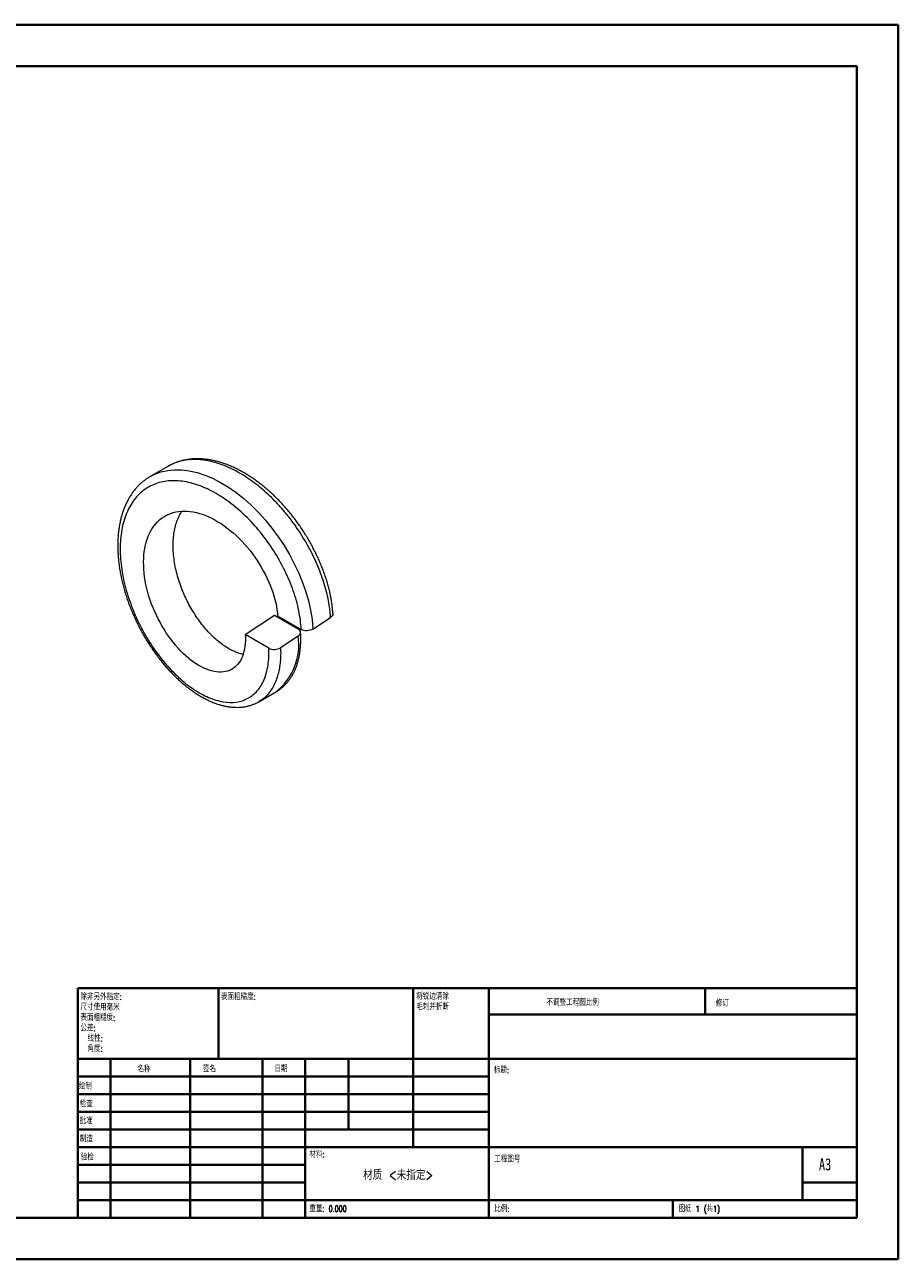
# Model space of a CAD drawing. Header units: millimetres. Extents: x 0 to 420, y 0 to 297.
# Tile 2 of 2: x 210 to 420, y 0 to 297. Entities that reach past the tile are written whole.
import ezdxf

# ---------------------------------------------------------------- set-up
doc = ezdxf.new("R2010")
doc.units = ezdxf.units.MM
doc.styles.add('SLDTEXTSTYLE0', font='TXT', dxfattribs={"width": 0.75, "bigfont": 'bigfont'})
doc.styles.add('SLDTEXTSTYLE1', font='TXT', dxfattribs={"width": 0.75})
doc.styles.add('SLDTEXTSTYLE2', font='TXT', dxfattribs={"width": 0.694444, "bigfont": 'bigfont'})

# ---------------------------------------------------------------- blocks, each defined once
blk = doc.blocks.new('SW_NOTE_0')
at = {"color": 0, "linetype": 'Continuous', "lineweight": 0, "char_height": 1.5, "attachment_point": 1, "style": 'SLDTEXTSTYLE0'}
for s, insert in [('\\M+18FAB锐边\\M+190B4\\M+18F9C', (0, 1.93)), ('\\M+196D1\\M+18E68\\M+19BF3\\M+190DC\\M+19266', (0, -0.57))]:
    blk.add_mtext(s, dxfattribs=dict(at, insert=insert))
blk = doc.blocks.new('SW_NOTE_1')
at = {"color": 0, "linetype": 'Continuous', "lineweight": 0, "char_height": 1.5, "attachment_point": 1, "style": 'SLDTEXTSTYLE0'}
for s, insert in [('\\M+18F9C\\M+194F1另\\M+18A4F\\M+18E77\\M+192E8:', (0, 1.93)), ('\\M+18EDA\\M+190A1\\M+18E67\\M+19770\\M+19F7C\\M+195C4', (0, -0.57)), ('\\M+1955C\\M+196CA\\M+19165糙\\M+19378:', (0, -3.07)), ('\\M+18CF6\\M+18DB7:', (0, -5.57)), ('线\\M+190AB:', (1.69, -8.07)), ('\\M+18A70\\M+19378:', (1.69, -10.57))]:
    blk.add_mtext(s, dxfattribs=dict(at, insert=insert))

msp = doc.modelspace()

# ---------------------------------------------------------------- linework, layer by layer
at = {"color": 7, "linetype": 'Continuous', "lineweight": 40}
for p, q in [((0.08, 297.21), (420.08, 297.21)), ((420.08, 0.21), (420.08, 297.21)), ((25.08, 287.21), (410.08, 287.21)), ((410.08, 287.21), (410.08, 10.21)), ((222.88, 65.46), (410.08, 65.46)), ((222.88, 65.46), (222.88, 10.21)), ((256.68, 48.46), (256.68, 65.46)), ((303.48, 65.46), (303.48, 27.21)), ((321.68, 65.46), (321.68, 10.21)), ((373.68, 59.09), (373.68, 65.46)), ((410.08, 59.09), (321.68, 59.09)), ((410.08, 48.46), (222.88, 48.46)), ((230.68, 48.46), (230.68, 10.21)), ((249.87, 48.46), (249.87, 10.21)), ((267.28, 48.46), (267.28, 10.21)), ((277.48, 10.21), (277.48, 48.46)), ((287.88, 31.46), (287.88, 48.46)), ((321.68, 44.21), (222.88, 44.21)), ((321.68, 39.96), (222.88, 39.96)), ((321.68, 35.71), (222.88, 35.71)), ((321.68, 31.46), (222.88, 31.46)), ((277.48, 27.21), (222.88, 27.21)), ((277.48, 27.21), (410.08, 27.21)), ((397.08, 14.46), (397.08, 27.21)), ((277.48, 22.96), (222.88, 22.96)), ((277.48, 18.71), (222.88, 18.71)), ((410.08, 18.71), (397.08, 18.71)), ((222.88, 14.46), (410.08, 14.46)), ((365.88, 10.21), (365.88, 14.46)), ((25.08, 10.21), (410.08, 10.21)), ((0.08, 0.21), (420.08, 0.21))]:
    msp.add_line(p, q, dxfattribs=at)
at = {"color": 7, "linetype": 'Continuous', "lineweight": 15}
for p, q in [((244.49, 190.97), (240.26, 188.52)), ((263.1, 150.5), (270.15, 155.14)), ((270.15, 155.14), (275.81, 151.88)), ((270.88, 154.99), (276.53, 151.72)), ((279.36, 151.84), (283.59, 154.62)), ((268.76, 147.23), (263.1, 150.5)), ((275.81, 150.13), (271.58, 147.35)), ((266.34, 134.35), (270.58, 136.8))]:
    msp.add_line(p, q, dxfattribs=at)
at = {"color": 8, "linetype": 'Continuous', "lineweight": 15, "flags": 128}
msp.add_lwpolyline([(240.25, 188.5), (241.33, 189.07), (242.84, 189.63), (244.46, 189.99), (246.12, 190.15), (247.84, 190.12), (249.64, 189.9), (251.51, 189.47), (253.35, 188.87), (255.22, 188.09), (257.13, 187.1), (259.05, 185.94), (260.9, 184.64), (262.72, 183.2), (264.52, 181.6), (266.29, 179.84), (267.94, 178.03), (269.51, 176.1), (271.03, 174.04), (272.45, 171.89), (273.73, 169.74), (274.89, 167.55), (275.95, 165.3), (276.89, 163.01), (277.67, 160.79), (278.3, 158.59), (278.8, 156.4), (279.15, 154.24), (279.28, 153.02), (279.36, 151.84), (279.36, 151.84), (279.36, 151.84)], dxfattribs=at)
at = {"color": 8, "linetype": 'Continuous', "lineweight": 15}
msp.add_arc((261.53, 148.06), 14.44, 308.8122, 8.2497, dxfattribs=at)
at = {"color": 7, "linetype": 'Continuous', "lineweight": 15}
for points, knots in [([(245.24, 191.35), (245.18, 191.32), (244.92, 191.2), (244.68, 191.06), (244.49, 190.95)], [0, 0, 0, 0, 0.2297, 1, 1, 1, 1]), ([(284.17, 155.58), (284.15, 155.76), (284.12, 156.3), (284.03, 157.16), (283.9, 158.19), (283.73, 159.22), (283.52, 160.3), (283.26, 161.4), (282.96, 162.55), (282.61, 163.71), (282.23, 164.87), (281.81, 166.04), (281.35, 167.2), (280.85, 168.37), (280.32, 169.52), (279.76, 170.67), (279.16, 171.82), (278.53, 172.96), (277.87, 174.08), (277.17, 175.2), (276.45, 176.29), (275.7, 177.37), (274.92, 178.42), (274.12, 179.45), (273.3, 180.44), (272.45, 181.41), (271.59, 182.35), (270.69, 183.26), (269.78, 184.15), (268.85, 185), (267.9, 185.82), (266.93, 186.6), (265.95, 187.35), (264.97, 188.05), (263.98, 188.71), (262.98, 189.32), (261.98, 189.88), (260.98, 190.4), (259.98, 190.87), (258.97, 191.29), (257.96, 191.66), (256.95, 191.98), (255.94, 192.25), (254.94, 192.47), (253.95, 192.63), (252.97, 192.74), (252.01, 192.79), (251.06, 192.79), (250.13, 192.73), (249.23, 192.62), (248.35, 192.46), (247.49, 192.24), (246.66, 191.97), (246.01, 191.72), (245.65, 191.55), (245.55, 191.5)], [0, 0, 0, 0, 0.0104384, 0.0292773, 0.0465345, 0.0650718, 0.0826868, 0.1021537, 0.1215646, 0.140971, 0.1604149, 0.1799406, 0.199543, 0.2187458, 0.2380502, 0.2574122, 0.2768219, 0.2962674, 0.3157354, 0.3352102, 0.3546734, 0.3741103, 0.3935067, 0.4128496, 0.4321375, 0.4513269, 0.4705872, 0.4899651, 0.5094408, 0.528993, 0.5485988, 0.5682345, 0.587873, 0.6074859, 0.6270511, 0.6465483, 0.6659612, 0.6853666, 0.7047799, 0.7242577, 0.7437855, 0.7633458, 0.7829161, 0.8024683, 0.8219773, 0.8414173, 0.8607631, 0.879991, 0.8990819, 0.918025, 0.9366957, 0.9553947, 0.9741106, 0.9928338, 1, 1, 1, 1]), ([(240.25, 188.5), (240.23, 188.5), (239.96, 188.35), (239.46, 188.02), (238.75, 187.51), (238.08, 186.96), (237.44, 186.36), (236.84, 185.71), (236.28, 185.02), (235.75, 184.29), (235.26, 183.52), (234.8, 182.7), (234.38, 181.84), (234, 180.94), (233.65, 180), (233.35, 179.02), (233.09, 178.02), (232.88, 176.98), (232.7, 175.91), (232.57, 174.82), (232.49, 173.71), (232.45, 172.58), (232.44, 171.43), (232.48, 170.26), (232.57, 169.08), (232.69, 167.88), (232.85, 166.66), (233.05, 165.44), (233.29, 164.21), (233.57, 162.98), (233.89, 161.74), (234.24, 160.51), (234.63, 159.28), (235.06, 158.07), (235.52, 156.86), (236.01, 155.66), (236.54, 154.46), (237.1, 153.28), (237.69, 152.11), (238.31, 150.95), (238.96, 149.82), (239.64, 148.71), (240.34, 147.62), (241.06, 146.55), (241.8, 145.52), (242.57, 144.52), (243.35, 143.55), (244.14, 142.62), (244.96, 141.72), (245.79, 140.85), (246.64, 140.02), (247.5, 139.22), (248.38, 138.47), (249.27, 137.75), (250.16, 137.08), (251.06, 136.46), (251.96, 135.89), (252.86, 135.36), (253.76, 134.89), (254.65, 134.47), (255.54, 134.1), (256.43, 133.78), (257.32, 133.51), (258.21, 133.3), (259.09, 133.14), (259.95, 133.03), (260.8, 132.99), (261.63, 133), (262.43, 133.06), (263.21, 133.18), (263.97, 133.36), (264.69, 133.58), (265.39, 133.86), (265.94, 134.12), (266.24, 134.31), (266.33, 134.36)], [0, 0, 0, 0, 0.000924, 0.014522, 0.028103, 0.041665, 0.055205, 0.06872, 0.082203, 0.095683, 0.109364, 0.123158, 0.137054, 0.151039, 0.165097, 0.179211, 0.193365, 0.207541, 0.221723, 0.235896, 0.250048, 0.264138, 0.278301, 0.292416, 0.306567, 0.320745, 0.334942, 0.349148, 0.363349, 0.377536, 0.391699, 0.405828, 0.419916, 0.433955, 0.447945, 0.461974, 0.476042, 0.490143, 0.50427, 0.518415, 0.532568, 0.546721, 0.560863, 0.57499, 0.589093, 0.603175, 0.617258, 0.631216, 0.64526, 0.65938, 0.673563, 0.687798, 0.70207, 0.716364, 0.730663, 0.744948, 0.759201, 0.773407, 0.787536, 0.801416, 0.815577, 0.829792, 0.844037, 0.858277, 0.872475, 0.886596, 0.900606, 0.914473, 0.928173, 0.94169, 0.955009, 0.968138, 0.981259, 0.994359, 1, 1, 1, 1]), ([(276.53, 151.72), (276.47, 153.18), (276.28, 154.71), (275.64, 157.82), (275.2, 159.41), (274.07, 162.65), (273.38, 164.3), (271.81, 167.51), (270.92, 169.1), (268.95, 172.22), (267.88, 173.7), (265.59, 176.52), (264.36, 177.87), (261.81, 180.32), (260.5, 181.43), (257.8, 183.42), (256.42, 184.29), (253.68, 185.73), (252.32, 186.3), (249.59, 187.14), (248.26, 187.39), (245.7, 187.57), (244.46, 187.5), (242.12, 187.03), (241.03, 186.63), (239.03, 185.53), (238.1, 184.81), (236.47, 183.1), (235.77, 182.11), (234.58, 179.85), (234.1, 178.59), (233.4, 175.89), (233.18, 174.45), (232.99, 171.36), (233.02, 169.74), (233.33, 166.43), (233.61, 164.74), (234.4, 161.32), (234.93, 159.57), (236.17, 156.17), (236.9, 154.49), (239.39, 149.56), (241.38, 146.51), (244.72, 142.52), (245.87, 141.31), (248.23, 139.14), (249.46, 138.17), (251.89, 136.55), (253.1, 135.89), (255.48, 134.87), (256.66, 134.52), (260, 133.96), (262.06, 134.25), (264.6, 135.63), (265.36, 136.25), (266.67, 137.78), (267.21, 138.68), (268.06, 140.73), (268.38, 141.9), (268.75, 144.42), (268.82, 145.78), (268.76, 147.23)], [0, 0, 0, 0, 0.03125, 0.03125, 0.0625, 0.0625, 0.09375, 0.09375, 0.125, 0.125, 0.15625, 0.15625, 0.1875, 0.1875, 0.21875, 0.21875, 0.25, 0.25, 0.28125, 0.28125, 0.3125, 0.3125, 0.34375, 0.34375, 0.375, 0.375, 0.40625, 0.40625, 0.4375, 0.4375, 0.46875, 0.46875, 0.5, 0.5, 0.53125, 0.53125, 0.5625, 0.5625, 0.59375, 0.59375, 0.625, 0.625, 0.6875, 0.6875, 0.71875, 0.71875, 0.75, 0.75, 0.78125, 0.78125, 0.8125, 0.8125, 0.875, 0.875, 0.90625, 0.90625, 0.9375, 0.9375, 0.96875, 0.96875, 1, 1, 1, 1]), ([(263.1, 150.5), (263.22, 148.52), (262.99, 146.69), (261.84, 143.78), (260.9, 142.71), (258.61, 141.49), (257.18, 141.3), (254.03, 141.93), (252.32, 142.73), (249.02, 145.06), (247.32, 146.69), (244.22, 150.59), (242.83, 152.86), (240.62, 157.47), (239.75, 160.01), (238.71, 165.03), (238.56, 167.48), (238.92, 171.78), (239.48, 173.8), (241.31, 177.1), (242.58, 178.37), (245.47, 179.93), (247.24, 180.31), (251.06, 180.08), (253.11, 179.47), (257.01, 177.49), (259.04, 176.05), (262.82, 172.54), (264.54, 170.47), (267.35, 166.2), (268.56, 163.85), (270.27, 159.23), (270.76, 156.96), (270.88, 154.99)], [0, 0, 0, 0, 0.0625, 0.0625, 0.125, 0.125, 0.1875, 0.1875, 0.25, 0.25, 0.3125, 0.3125, 0.375, 0.375, 0.4375, 0.4375, 0.5, 0.5, 0.5625, 0.5625, 0.625, 0.625, 0.6875, 0.6875, 0.75, 0.75, 0.8125, 0.8125, 0.875, 0.875, 0.9375, 0.9375, 1, 1, 1, 1]), ([(262.58, 145.76), (262.37, 145.8), (261.76, 145.92), (260.71, 146.31), (259.47, 146.9), (258.22, 147.66), (256.96, 148.57), (255.71, 149.63), (254.47, 150.85), (253.27, 152.21), (252.12, 153.69), (251.03, 155.27), (250.03, 156.91), (249.11, 158.62), (248.29, 160.38), (247.57, 162.21), (246.95, 164.07), (246.45, 165.96), (246.08, 167.83), (245.85, 169.67), (245.74, 171.44), (245.77, 173.14), (245.93, 174.77), (246.22, 176.32), (246.66, 177.78), (247.21, 179.09), (247.67, 179.84), (247.89, 180.19)], [0, 0, 0, 0, 0.02274, 0.063943, 0.10474, 0.144942, 0.185144, 0.225941, 0.267144, 0.308555, 0.349965, 0.391169, 0.431965, 0.472167, 0.512369, 0.553166, 0.594369, 0.63578, 0.67719, 0.718394, 0.759191, 0.799392, 0.839594, 0.880391, 0.921595, 0.963005, 1, 1, 1, 1]), ([(284.16, 155.57), (284.16, 155.46), (284.16, 155.21), (283.93, 154.88), (283.69, 154.69), (283.59, 154.62)], [0, 0, 0, 0, 0.329136, 0.733803, 1, 1, 1, 1]), ([(275.81, 150.13), (276.19, 150.38), (276.4, 150.7), (276.4, 151.35), (276.18, 151.66), (275.81, 151.88)], [0, 0, 0, 0, 0.5, 0.5, 1, 1, 1, 1]), ([(279.36, 151.84), (278.99, 151.59), (278.47, 151.44), (277.43, 151.4), (276.91, 151.51), (276.53, 151.72)], [0, 0, 0, 0, 0.5, 0.5, 1, 1, 1, 1]), ([(270.58, 136.81), (270.74, 136.91), (271.12, 137.13), (271.69, 137.54), (272.26, 138.02), (272.81, 138.55), (273.32, 139.13), (273.8, 139.75), (274.24, 140.41), (274.64, 141.11), (275.01, 141.86), (275.33, 142.65), (275.62, 143.47), (275.86, 144.34), (276.06, 145.24), (276.22, 146.18), (276.34, 147.14), (276.42, 148.13), (276.45, 149.13), (276.44, 150.11), (276.41, 150.75), (276.4, 151.05)], [0, 0, 0, 0, 0.040074, 0.091493, 0.143067, 0.19487, 0.246962, 0.299386, 0.352164, 0.405299, 0.45877, 0.512537, 0.566553, 0.621087, 0.676495, 0.732273, 0.788051, 0.843439, 0.89828, 0.951214, 1, 1, 1, 1]), ([(268.76, 147.23), (269.13, 147.02), (269.65, 146.91), (270.69, 146.95), (271.21, 147.1), (271.58, 147.35)], [0, 0, 0, 0, 0.5, 0.5, 1, 1, 1, 1])]:
    msp.add_open_spline(points, degree=3, knots=knots, dxfattribs=at)
at = {"color": 8, "linetype": 'Continuous', "lineweight": 15}
for points, knots in [([(283.59, 154.62), (283.59, 154.62), (283.57, 155.02), (283.51, 155.83), (283.33, 157.34), (283.01, 159.17), (282.5, 161.35), (281.83, 163.59), (281.02, 165.84), (280.07, 168.09), (279, 170.32), (277.8, 172.54), (276.49, 174.72), (275.08, 176.82), (273.57, 178.83), (271.95, 180.78), (270.26, 182.62), (268.51, 184.33), (266.72, 185.9), (264.86, 187.34), (262.98, 188.62), (261.1, 189.74), (259.21, 190.68), (257.32, 191.46), (255.44, 192.04), (253.61, 192.43), (251.83, 192.62), (250.09, 192.62), (248.42, 192.43), (246.85, 192.04), (245.54, 191.55), (244.8, 191.12), (244.51, 190.95)], [0, 0, 0, 0, 0.0000085, 0.0213244, 0.0426939, 0.0780168, 0.1138439, 0.149927, 0.1865362, 0.2218595, 0.2576869, 0.2937703, 0.3303801, 0.3657107, 0.4012869, 0.4376376, 0.4742558, 0.5095785, 0.5454051, 0.5814877, 0.6180964, 0.6534299, 0.689009, 0.7253626, 0.761984, 0.7973065, 0.8331329, 0.8692154, 0.9058238, 0.9411545, 0.9767308, 1, 1, 1, 1]), ([(271.58, 147.35), (271.58, 147.35), (271.61, 146.77), (271.62, 145.64), (271.53, 144.01), (271.32, 142.46), (270.99, 140.94), (270.52, 139.47), (269.89, 138.09), (269.12, 136.84), (268.21, 135.77), (267.28, 134.93), (266.62, 134.54), (266.33, 134.37)], [0, 0, 0, 0, 0.0000257, 0.0938129, 0.1876001, 0.2829234, 0.3782467, 0.4849493, 0.5923931, 0.7021751, 0.812765, 0.91947, 1, 1, 1, 1])]:
    msp.add_open_spline(points, degree=3, knots=knots, dxfattribs=at)

# ---------------------------------------------------------------- block references
at = {"color": 7, "linetype": 'Continuous', "lineweight": 0}
for name, p in [('SW_NOTE_1', (223.47, 62.2)), ('SW_NOTE_0', (304.19, 62.28))]:
    msp.add_blockref(name, p, dxfattribs=at)

# ---------------------------------------------------------------- texts
for s, insert, char_height, attachment_point, style in [('\\M+1955C\\M+196CA\\M+19165糙\\M+19378:', (257.25, 64.13), 1.5, 1, 'SLDTEXTSTYLE0'), ('\\M+19573调\\M+190AE\\M+18D48\\M+192F6图\\M+194E4\\M+197E1', (335.49, 62.75), 1.5, 1, 'SLDTEXTSTYLE0'), ('\\M+18F43订', (376.21, 62.55), 1.5, 1, 'SLDTEXTSTYLE0'), ('\\M+196BC\\M+18FCC', (237.2, 46.72), 1.5, 1, 'SLDTEXTSTYLE0'), ('签\\M+196BC', (252.91, 46.78), 1.5, 1, 'SLDTEXTSTYLE0'), ('\\M+193FA\\M+18AFA', (270.09, 46.79), 1.5, 1, 'SLDTEXTSTYLE0'), ('标题:', (322.84, 46.49), 1.5, 1, 'SLDTEXTSTYLE0'), ('绘\\M+190A7', (223.09, 42.64), 1.5, 1, 'SLDTEXTSTYLE0'), ('检查', (223.29, 38.37), 1.5, 1, 'SLDTEXTSTYLE0'), ('\\M+194E1\\M+18F79', (223.28, 34.28), 1.5, 1, 'SLDTEXTSTYLE0'), ('\\M+190A7\\M+191A2', (223.33, 29.95), 1.5, 1, 'SLDTEXTSTYLE0'), ('验检', (223.55, 25.56), 1.5, 1, 'SLDTEXTSTYLE0'), ('\\M+18DDE\\M+197BF:', (278.52, 26.2), 1.5, 1, 'SLDTEXTSTYLE0'), ('\\M+18D48\\M+192F6图\\M+18D86', (322.95, 25.08), 1.5, 1, 'SLDTEXTSTYLE0'), ('A3', (401, 24.52), 2.91, 1, 'SLDTEXTSTYLE1'), ('\\M+18DDE质 <\\M+196A2\\M+18E77\\M+192E8>', (299.85, 21.7), 2.3813, 2, 'SLDTEXTSTYLE0'), ('\\M+18F64\\M+197CA: 0.000', (278.5, 13.16), 1.4986, 1, 'SLDTEXTSTYLE0'), ('\\M+194E4\\M+197E1:', (322.95, 13.11), 1.5, 1, 'SLDTEXTSTYLE0'), ('图纸 1 (\\M+18BA41)', (367.36, 13.11), 1.5, 1, 'SLDTEXTSTYLE2')]:
    msp.add_mtext(s, dxfattribs=dict(at, insert=insert, char_height=char_height, attachment_point=attachment_point, style=style))

doc.saveas('drawing.dxf')
